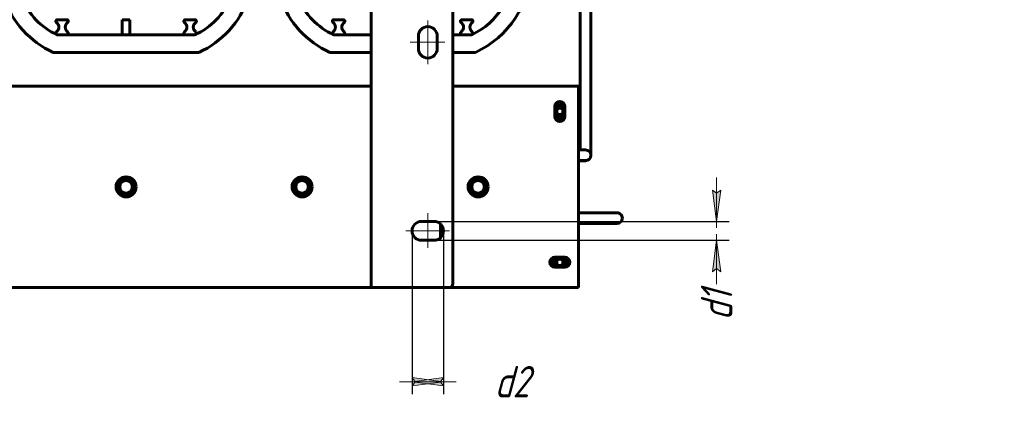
# Model space of a CAD drawing. Header units: millimetres. Extents: x 0 to 297, y 0 to 420.
# Tile 12 of 13: x 140 to 297, y 238 to 300. Entities that reach past the tile are written whole.
import ezdxf

# ---------------------------------------------------------------- set-up
doc = ezdxf.new("R2010")
doc.units = ezdxf.units.MM
for name, pattern in [('K5LT_AXLED', [19.5, 15, -1.5, 1.5, -1.5]), ('K5LT_BASIC', [0]), ('K5LT_THIN', [0])]:
    doc.linetypes.add(name, pattern=pattern)
doc.layers.add('Системный слой', color=7, linetype='Continuous')
doc.styles.add('KDIMTEXTSTYLE', font='GOST_AU.SHX', dxfattribs={"width": 0.96, "oblique": 15, "height": 5})
doc.dimstyles.new('KDIMSTYLE (0.20)', dxfattribs={"dimtxt": 5, "dimasz": 1, "dimexe": 2, "dimexo": 0, "dimgap": 1, "dimtad": 1, "dimlfac": 5, "dimtxsty": 'KDIMTEXTSTYLE', "dimsah": 1, "dimcen": 0, "dimdle": 1, "dimadec": 0, "dimazin": 0, "dimtfac": 0.667, "dimtmove": 0, "dimatfit": 3, "dimfxl": 1, "dimtvp": 1, "dimtolj": 1, "dimtzin": 0, "dimarcsym": 0})

# ---------------------------------------------------------------- blocks, each defined once
blk = doc.blocks.new('U164')
at = {"layer": 'Системный слой', "color": 150, "linetype": 'K5LT_BASIC', "lineweight": 60, "true_color": 0x0080ff}
for p, q in [((105.28, 289.39), (85.28, 289.39)), ((196.28, 289.39), (118.28, 289.39)), ((229.28, 289.39), (209.28, 289.39))]:
    blk.add_line(p, q, dxfattribs=at)
blk = doc.blocks.new('U165')
at = {"layer": 'Системный слой', "color": 150, "linetype": 'K5LT_BASIC', "lineweight": 60, "true_color": 0x0080ff}
for start, end in [(112.0837, 248.1925), (291.8075, 67.9163)]:
    blk.add_arc((226.28, 261.39), 0.862, start, end, dxfattribs=at)
blk = doc.blocks.new('U166')
at = {"layer": 'Системный слой', "color": 150, "linetype": 'K5LT_BASIC', "lineweight": 60, "true_color": 0x0080ff}
for start, end in [(130.46, 169.54), (10.46, 49.54), (190.46, 229.54), (310.46, 349.54)]:
    blk.add_arc((226.28, 261.39), 0.955, start, end, dxfattribs=at)
blk = doc.blocks.new('U167')
at = {"layer": 'Системный слой', "color": 150, "linetype": 'K5LT_BASIC', "lineweight": 60, "true_color": 0x0080ff}
for start, end in [(138.646, 221.4653), (318.5347, 41.354)]:
    blk.add_arc((226.28, 261.39), 1.2, start, end, dxfattribs=at)
blk = doc.blocks.new('U168')
at = {"layer": 'Системный слой', "color": 150, "linetype": 'K5LT_BASIC', "lineweight": 60, "true_color": 0x0080ff}
for start, end in [(90, 158.054), (21.946, 90), (201.946, 338.054)]:
    blk.add_arc((226.28, 285.39), 0.862, start, end, dxfattribs=at)
blk = doc.blocks.new('U169')
at = {"layer": 'Системный слой', "color": 150, "linetype": 'K5LT_BASIC', "lineweight": 60, "true_color": 0x0080ff}
for start, end in [(130.46, 146.8977), (100.8018, 109.54), (70.46, 90), (33.1023, 49.54), (213.1023, 229.54), (250.46, 289.54), (310.46, 326.8977)]:
    blk.add_arc((226.28, 285.39), 0.955, start, end, dxfattribs=at)
blk = doc.blocks.new('U170')
at = {"layer": 'Системный слой', "color": 150, "linetype": 'K5LT_BASIC', "lineweight": 60, "true_color": 0x0080ff}
for start, end in [(90, 131.4026), (48.5974, 90), (228.5834, 311.4166)]:
    blk.add_arc((226.28, 285.39), 1.2, start, end, dxfattribs=at)
blk = doc.blocks.new('U210')
at = {"layer": 'Системный слой', "color": 150, "linetype": 'K5LT_BASIC', "lineweight": 60, "true_color": 0x0080ff}
for p, q in [((190.29, 297.59), (196.28, 297.59)), ((209.28, 297.59), (212.28, 297.59))]:
    blk.add_line(p, q, dxfattribs=at)
blk = doc.blocks.new('U211')
at = {"layer": 'Системный слой', "color": 150, "linetype": 'K5LT_BASIC', "lineweight": 60, "true_color": 0x0080ff}
for p, q in [((196.28, 294.79), (189.7, 294.79)), ((212.87, 294.79), (209.28, 294.79))]:
    blk.add_line(p, q, dxfattribs=at)
blk = doc.blocks.new('KDIMARROW_02')
at = {"layer": 'Системный слой'}
blk.add_hatch(color=0, dxfattribs=at).paths.add_polyline_path([(4.5, 0), (5, 0.66), (0, 0), (5, -0.66)])
at = {"layer": 'Системный слой', "color": 0, "linetype": 'K5LT_THIN', "lineweight": 18}
for p, q in [((0, 0), (-1, 0)), ((5, 0.66), (0, 0)), ((0, 0), (5, -0.66)), ((0, 0), (7, 0)), ((4.5, 0), (5, 0.66)), ((5, -0.66), (4.5, 0))]:
    blk.add_line(p, q, dxfattribs=at)

msp = doc.modelspace()

# ---------------------------------------------------------------- linework, layer by layer
at = {"layer": 'Системный слой', "color": 150, "linetype": 'K5LT_BASIC', "lineweight": 60, "true_color": 0x0080ff}
for p, q in [((196.2828, 365.3918), (196.2828, 257.3918)), ((196.2828, 365.3918), (196.2828, 257.3918)), ((209.2828, 364.7918), (209.2828, 257.9918)), ((229.5325, 282.4055), (229.5325, 314.7006)), ((231.2325, 282.4055), (231.2325, 314.7006)), ((146.3452, 299.9918), (147.8452, 299.9918)), ((156.6828, 299.9918), (157.8828, 299.9918)), ((156.6828, 297.5918), (156.6828, 299.9918)), ((157.8828, 299.9918), (157.8828, 297.5918)), ((166.7204, 299.9918), (168.2204, 299.9918)), ((190.3452, 299.9918), (191.8452, 299.9918)), ((210.7204, 299.9918), (212.2204, 299.9918)), ((146.2868, 297.5918), (168.2788, 297.5918)), ((147.8452, 297.5918), (146.3452, 297.5918)), ((157.8828, 297.5918), (156.6828, 297.5918)), ((168.2204, 297.5918), (166.7204, 297.5918)), ((191.8452, 297.5918), (190.3452, 297.5918)), ((203.7828, 297.3918), (203.7828, 295.3918)), ((206.7828, 295.3918), (206.7828, 297.3918)), ((212.2204, 297.5918), (210.7204, 297.5918)), ((168.8704, 294.7918), (145.6952, 294.7918)), ((229.2825, 289.391), (229.2825, 288.791)), ((229.2825, 288.791), (229.2825, 257.991)), ((225.7629, 286.2918), (225.4825, 285.8061)), ((225.4825, 284.591), (225.4825, 286.191)), ((226.2825, 286.2918), (225.7629, 286.2918)), ((226.1036, 286.2918), (226.1036, 286.3299)), ((226.2825, 286.3468), (226.2825, 286.2918)), ((226.8022, 286.2918), (226.2825, 286.2918)), ((227.0825, 285.8061), (226.8022, 286.2918)), ((227.0825, 286.191), (227.0825, 284.591)), ((225.4825, 284.9774), (225.7629, 284.4918)), ((225.7629, 284.4918), (226.8022, 284.4918)), ((226.8022, 284.4918), (227.0825, 284.9774)), ((229.5325, 279.2688), (229.5325, 282.4055)), ((231.2325, 278.4188), (231.2325, 282.4055)), ((229.2825, 279.2688), (230.3825, 279.2688)), ((229.2825, 277.5688), (230.3825, 277.5688)), ((230.3825, 277.5555), (229.2825, 277.5555)), ((231.2325, 278.4055), (231.2325, 278.4188)), ((156.5897, 274.591), (155.8969, 273.391)), ((157.9754, 274.591), (156.5897, 274.591)), ((158.6682, 273.391), (157.9754, 274.591)), ((184.5897, 274.591), (183.8969, 273.391)), ((185.9754, 274.591), (184.5897, 274.591)), ((186.6682, 273.391), (185.9754, 274.591)), ((212.5897, 274.591), (211.8969, 273.391)), ((213.9754, 274.591), (212.5897, 274.591)), ((214.6682, 273.391), (213.9754, 274.591)), ((155.8969, 273.391), (156.5897, 272.191)), ((157.9754, 272.191), (158.6682, 273.391)), ((183.8969, 273.391), (184.5897, 272.191)), ((185.9754, 272.191), (186.6682, 273.391)), ((211.8969, 273.391), (212.5897, 272.191)), ((213.9754, 272.191), (214.6682, 273.391)), ((156.5897, 272.191), (157.9754, 272.191)), ((184.5897, 272.191), (185.9754, 272.191)), ((212.5897, 272.191), (213.9754, 272.191)), ((206.2828, 267.8918), (204.2828, 267.8918)), ((229.2825, 269.2688), (231.3825, 269.2688)), ((231.3825, 269.2688), (235.3825, 269.2688)), ((235.3825, 269.2688), (235.3825, 269.2688)), ((207.2828, 265.2737), (207.2828, 267.5098)), ((229.2825, 267.5688), (231.3825, 267.5688)), ((231.3825, 267.5688), (235.3825, 267.5688)), ((204.2828, 264.8918), (206.2828, 264.8918)), ((225.7047, 262.191), (225.2433, 261.3918)), ((225.4825, 262.191), (227.0825, 262.191)), ((227.3218, 261.3918), (226.8603, 262.191)), ((225.2433, 261.3918), (225.7056, 260.591)), ((227.0825, 260.591), (225.4825, 260.591)), ((226.8594, 260.591), (227.3218, 261.3918)), ((85.2825, 257.391), (229.2825, 257.391)), ((196.2828, 257.3918), (197.2828, 257.3918)), ((208.6828, 257.3918), (197.2828, 257.3918)), ((229.2825, 257.991), (229.2825, 257.391))]:
    msp.add_line(p, q, dxfattribs=at)
at = {"layer": 'Системный слой', "color": 30, "linetype": 'K5LT_AXLED', "lineweight": 18, "true_color": 0xff8000}
for p, q in [((205.2828, 292.9154), (205.2828, 299.8605)), ((202.4724, 296.3918), (207.9719, 296.3918)), ((205.2828, 269.2022), (205.2828, 263.7027)), ((201.8064, 266.3918), (208.7515, 266.3918))]:
    msp.add_line(p, q, dxfattribs=at)
at = {"layer": 'Системный слой', "color": 150, "linetype": 'K5LT_BASIC', "lineweight": 60, "true_color": 0x0080ff}
for centre, radius in [((226.2825, 285.3918), 0.4961), ((157.2825, 273.391), 1.6), ((157.2825, 273.391), 1), ((185.2825, 273.391), 1.6), ((185.2825, 273.391), 1.2), ((185.2825, 273.391), 1), ((213.2825, 273.391), 1.6), ((213.2825, 273.391), 1.2), ((213.2825, 273.391), 1), ((226.2825, 261.3918), 0.4961)]:
    msp.add_circle(centre, radius, dxfattribs=at)
for centre, radius, start, end in [((207.5276, 307.8087), 11.2676, 294.939853, 2.692814), ((206.6859, 308.3443), 14.897, 294.528675, 0.184971), ((151.8797, 308.3443), 14.897, 199.420937, 245.471325), ((151.038, 307.8087), 11.2676, 203.083402, 245.060147), ((163.5276, 307.8087), 11.2676, 294.939853, 336.916598), ((162.6859, 308.3443), 14.897, 294.528675, 340.579063), ((195.8797, 308.3443), 14.897, 199.420937, 245.471325), ((195.038, 307.8087), 11.2676, 203.083402, 245.060147), ((146.3452, 299.7418), 0.25, 90, 235.666537), ((145.6867, 298.7918), 0.9059, 304.836531, 55.163469), ((148.5037, 298.7918), 0.9059, 124.836531, 235.163469), ((147.8452, 299.7418), 0.25, 304.333463, 90), ((166.7204, 299.7418), 0.25, 90, 235.666537), ((166.0619, 298.7918), 0.9059, 304.836531, 55.163469), ((168.8789, 298.7918), 0.9059, 124.836531, 235.163469), ((168.2204, 299.7418), 0.25, 304.333463, 90), ((190.3452, 299.7418), 0.25, 90, 235.666537), ((189.6867, 298.7918), 0.9059, 304.836531, 55.163469), ((192.5037, 298.7918), 0.9059, 124.836531, 235.163469), ((191.8452, 299.7418), 0.25, 304.333463, 90), ((210.7204, 299.7418), 0.25, 90, 235.666537), ((210.0619, 298.7918), 0.9059, 304.836531, 55.163469), ((212.8789, 298.7918), 0.9059, 124.836531, 235.163469), ((212.2204, 299.7418), 0.25, 304.333463, 90), ((146.3452, 297.8418), 0.25, 124.333463, 270), ((147.8452, 297.8418), 0.25, 270, 55.666537), ((166.7204, 297.8418), 0.25, 124.333463, 270), ((168.2204, 297.8418), 0.25, 270, 55.666537), ((190.3452, 297.8418), 0.25, 124.333463, 270), ((191.8452, 297.8418), 0.25, 270, 55.666537), ((205.2828, 297.3918), 1.5, 0, 180), ((210.7204, 297.8418), 0.25, 124.333463, 270), ((212.2204, 297.8418), 0.25, 270, 55.666537), ((205.2828, 295.3918), 1.5, 180, 0), ((226.2825, 286.191), 0.8, 0, 180), ((226.2825, 285.3918), 0.6, 0, 270), ((226.2825, 285.3918), 0.955, 90, 100.801797), ((226.2825, 285.3918), 0.6, 270, 0), ((226.2825, 284.591), 0.8, 180, 0), ((230.3825, 278.4188), 0.85, 0, 90.000483), ((230.3825, 278.4055), 0.85, 259.868534, 270), ((230.3825, 278.4188), 0.85, 270, 0), ((230.3825, 278.4055), 0.85, 270, 0), ((157.2825, 273.391), 1.2, 90, 0), ((157.2825, 273.391), 1.2, 0, 90), ((204.2828, 266.3918), 1.5, 90, 270), ((206.2828, 266.3918), 1.5, 270, 90), ((235.3825, 268.4188), 0.85, 0, 90.000483), ((235.3825, 268.4188), 0.85, 270, 0), ((225.4825, 261.391), 0.8, 90, 270), ((226.2825, 261.3918), 0.6, 0, 270), ((227.0825, 261.391), 0.8, 270, 90), ((226.2825, 261.3918), 0.6, 270, 0), ((208.6828, 257.9918), 0.6, 270, 0)]:
    msp.add_arc(centre, radius, start, end, dxfattribs=at)

# ---------------------------------------------------------------- block references
at = {"layer": 'Системный слой'}
for name in ['U210', 'U211', 'U164', 'U169', 'U168', 'U170', 'U167', 'U166', 'U165']:
    msp.add_blockref(name, (0, 0), dxfattribs=at)

# ---------------------------------------------------------------- dimensions: what is measured, and where the dimension line sits
at = {"layer": 'Системный слой', "color": 7}
msp.add_linear_dim(base=(251.2325, 267.8918), p1=(206.2828, 264.8918), p2=(206.2828, 267.8918), angle=90, location=(251.2325, 254.5344), text='\\H5.0;\\W0.965;\\Q15;\\H5.0;\\W0.965;\\Q15;\\Q15;d1', dimstyle='KDIMSTYLE (0.20)', override={"dimexo": 0, "dimblk1": 'KDIMARROW_02', "dimblk2": 'KDIMARROW_02', "dimse1": 0, "dimse2": 0, "dimclrt": 7, "dimtolj": 1}, dxfattribs=at).render()
msp.add_linear_dim(base=(202.7828, 242.391), p1=(207.7828, 266.3918), p2=(202.7828, 266.3918), location=(218.6694, 242.391), text='\\H5.0;\\W0.965;\\Q15;\\H5.0;\\W0.965;\\Q15;\\Q15;d2', dimstyle='KDIMSTYLE (0.20)', override={"dimexo": 0, "dimblk1": 'KDIMARROW_02', "dimblk2": 'KDIMARROW_02', "dimse1": 0, "dimse2": 0, "dimclrt": 7, "dimtolj": 1}, dxfattribs=at).render()

doc.saveas('drawing.dxf')
